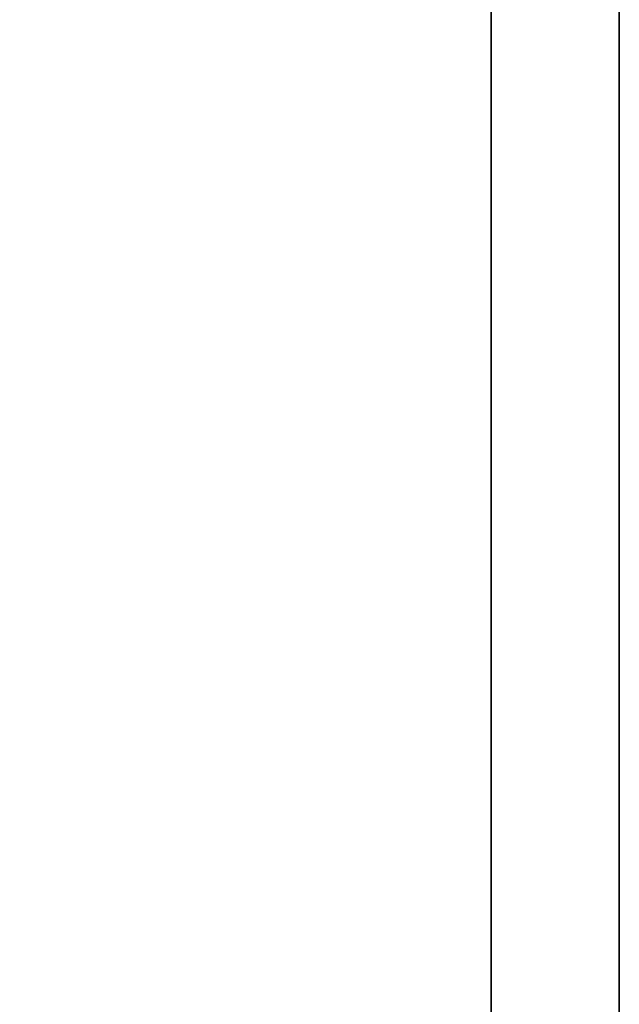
# Model space of a CAD drawing. Header units: millimetres. Extents: x 13 to 139, y 34 to 107.
# Tile 39 of 46: x 91.466 to 91.717, y 72.968 to 73.379. Entities that reach past the tile are written whole.
import ezdxf

# ---------------------------------------------------------------- set-up
doc = ezdxf.new("R2010")
doc.units = ezdxf.units.MM
doc.layers.add('DIM', color=4, linetype='CONTINUOUS')
doc.layers.add('layer 1', color=7, linetype='CONTINUOUS')

# ---------------------------------------------------------------- blocks, each defined once
blk = doc.blocks.new('TBI MOTION logo(完整正式版)')
at = {"layer": 'layer 1', "color": 22, "lineweight": 35}
blk.add_open_spline([(75.90875, -9.47875), (75.90875, -9.47875), (75.90875, -12.28625), (75.90875, -12.28625), (75.90875, -12.28625), (75.90875, -12.28625), (75.90875, -12.47875), (75.90875, -12.47875), (75.90875, -12.47875), (75.90875, -12.47875), (75.71625, -12.47875), (75.71625, -12.47875), (75.71625, -12.47875), (75.71625, -12.47875), (-88.32875, -12.47875), (-88.32875, -12.47875), (-88.32875, -12.47875), (-88.32875, -12.47875), (-88.32875, -13.29375), (-88.32875, -13.29375), (-88.32875, -13.29375), (-88.32875, -13.29375), (82.89125, -13.29375), (82.89125, -13.29375), (82.89125, -13.29375), (82.89125, -13.29375), (75.90875, -9.47875), (75.90875, -9.47875)], degree=3, knots=[0, 0, 0, 0, 0.1428571, 0.1428571, 0.1428571, 0.1428572, 0.2857143, 0.2857143, 0.2857143, 0.2857143, 0.4285714, 0.4285714, 0.4285714, 0.4285714, 0.5714286, 0.5714286, 0.5714286, 0.5714286, 0.7142857, 0.7142857, 0.7142857, 0.7142857, 0.8571429, 0.8571429, 0.8571429, 0.8571429, 1, 1, 1, 1], dxfattribs=at)

msp = doc.modelspace()

# ---------------------------------------------------------------- block references
at = {"layer": 'DIM', "color": 7, "xscale": 0.0656763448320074, "yscale": 0.0656763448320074, "zscale": 0.0656763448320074, "rotation": 90}
msp.add_blockref('TBI MOTION logo(完整正式版)', (90.84348, 71.56357), dxfattribs=at)

doc.saveas('drawing.dxf')
